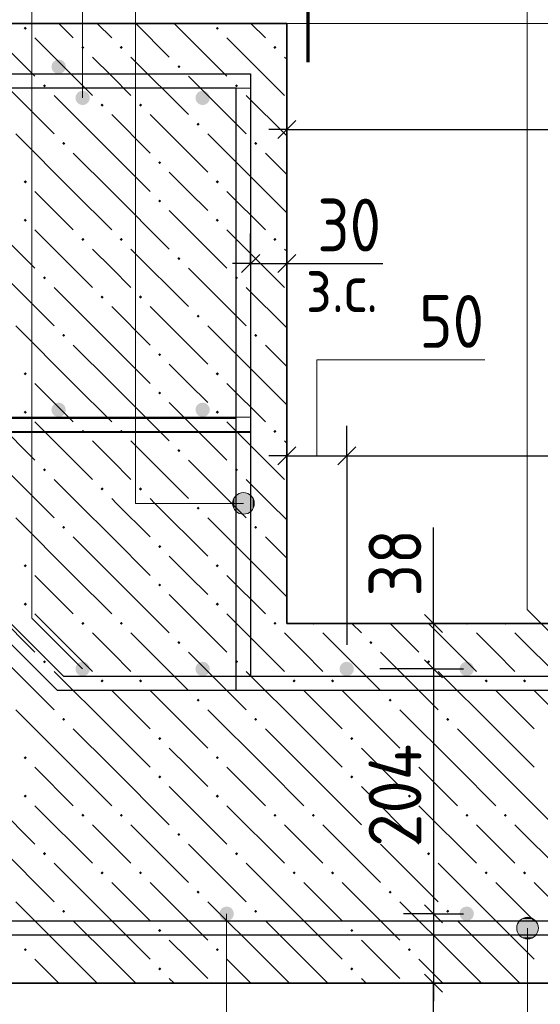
# Model space of a CAD drawing. Header units: millimetres. Extents: x 0 to 42000, y 0 to 29700.
# Tile 19 of 29: x 11103 to 13271, y 21813 to 25916. Entities that reach past the tile are written whole.
import ezdxf

# ---------------------------------------------------------------- set-up
doc = ezdxf.new("R2010")
doc.units = ezdxf.units.MM
for name, color, linetype, lineweight in [('Standard', 7, 'Continuous', 25), ('ЖБ Лента фундамента под плитной частью', 7, 'Continuous', 35), ('ЖБ Плита Фундамента верхний уровень', 7, 'Continuous', 35), ('Обрамление Г-обр.', 52, 'Continuous', 25), ('Обрамление П-обр. равн.', 52, 'Continuous', 25), ('Обрамление проемов стержнями', 52, 'Continuous', 25), ('Общий01', 7, 'Continuous', 13), ('Позиционная метка номер позиции', 7, 'Continuous', 13), ('Фоновоя арматура Х1', 52, 'Continuous', 25)]:
    doc.layers.add(name, color=color, linetype=linetype, lineweight=lineweight)
doc.layers.add('Размерная выноска', color=7, linetype='Continuous')
doc.styles.add('ISOCPEUR', font='txt')

msp = doc.modelspace()

# ---------------------------------------------------------------- hatches: boundary and pattern name
at = {"layer": 'ЖБ Лента фундамента под плитной частью', "linetype": 'Continuous', "lineweight": 18, "transparency": 33554687}
for points in [[(11839.4, 23880.1), (11845.9, 23886.6), (11852.4, 23880.1), (11845.9, 23873.6)], [(11279.4, 23800.1), (11285.9, 23806.6), (11292.4, 23800.1), (11285.9, 23793.6)], [(12079.4, 23800.1), (12085.9, 23806.6), (12092.4, 23800.1), (12085.9, 23793.6)], [(11679.4, 23720.1), (11685.9, 23726.6), (11692.4, 23720.1), (11685.9, 23713.6)], [(11119.4, 23640.1), (11125.9, 23646.6), (11132.4, 23640.1), (11125.9, 23633.6)], [(11919.4, 23640.1), (11925.9, 23646.6), (11932.4, 23640.1), (11925.9, 23633.6)], [(11679.4, 23560.1), (11685.9, 23566.6), (11692.4, 23560.1), (11685.9, 23553.6)], [(11119.4, 23480.1), (11125.9, 23486.6), (11132.4, 23480.1), (11125.9, 23473.6)], [(11919.4, 23480.1), (11925.9, 23486.6), (11932.4, 23480.1), (11925.9, 23473.6)], [(11359.4, 23400.1), (11365.9, 23406.6), (11372.4, 23400.1), (11365.9, 23393.6)], [(11519.4, 23400.1), (11525.9, 23406.6), (11532.4, 23400.1), (11525.9, 23393.6)], [(12159.4, 23400.1), (12165.9, 23406.6), (12172.4, 23400.1), (12165.9, 23393.6)], [(12332.2, 23400), (12325.9, 23393.6), (12319.5, 23400)], [(12972.2, 23400), (12965.9, 23393.6), (12959.5, 23400)], [(13132.2, 23400), (13125.9, 23393.6), (13119.5, 23400)], [(11759.4, 23320.1), (11765.9, 23326.6), (11772.4, 23320.1), (11765.9, 23313.6)], [(12559.4, 23320.1), (12565.9, 23326.6), (12572.4, 23320.1), (12565.9, 23313.6)], [(11199.4, 23240.1), (11205.9, 23246.6), (11212.4, 23240.1), (11205.9, 23233.6)], [(11999.4, 23240.1), (12005.9, 23246.6), (12012.4, 23240.1), (12005.9, 23233.6)], [(12799.4, 23240.1), (12805.9, 23246.6), (12812.4, 23240.1), (12805.9, 23233.6)], [(11439.4, 23160.1), (11445.9, 23166.6), (11452.4, 23160.1), (11445.9, 23153.6)], [(11599.4, 23160.1), (11605.9, 23166.6), (11612.4, 23160.1), (11605.9, 23153.6)], [(12239.4, 23160.1), (12245.9, 23166.6), (12252.4, 23160.1), (12245.9, 23153.6)], [(12399.4, 23160.1), (12405.9, 23166.6), (12412.4, 23160.1), (12405.9, 23153.6)], [(13039.4, 23160.1), (13045.9, 23166.6), (13052.4, 23160.1), (13045.9, 23153.6)], [(13199.4, 23160.1), (13205.9, 23166.6), (13212.4, 23160.1), (13205.9, 23153.6)], [(11839.4, 23080.1), (11845.9, 23086.6), (11852.4, 23080.1), (11845.9, 23073.6)], [(12639.4, 23080.1), (12645.9, 23086.6), (12652.4, 23080.1), (12645.9, 23073.6)], [(11279.4, 23000.1), (11285.9, 23006.6), (11292.4, 23000.1), (11285.9, 22993.6)], [(12079.4, 23000.1), (12085.9, 23006.6), (12092.4, 23000.1), (12085.9, 22993.6)], [(12879.4, 23000.1), (12885.9, 23006.6), (12892.4, 23000.1), (12885.9, 22993.6)], [(11679.4, 22920.1), (11685.9, 22926.6), (11692.4, 22920.1), (11685.9, 22913.6)], [(12479.4, 22920.1), (12485.9, 22926.6), (12492.4, 22920.1), (12485.9, 22913.6)], [(11119.4, 22840.1), (11125.9, 22846.6), (11132.4, 22840.1), (11125.9, 22833.6)], [(11919.4, 22840.1), (11925.9, 22846.6), (11932.4, 22840.1), (11925.9, 22833.6)], [(12719.4, 22840.1), (12725.9, 22846.6), (12732.4, 22840.1), (12725.9, 22833.6)], [(11679.4, 22760.1), (11685.9, 22766.6), (11692.4, 22760.1), (11685.9, 22753.6)], [(12479.4, 22760.1), (12485.9, 22766.6), (12492.4, 22760.1), (12485.9, 22753.6)], [(11119.4, 22680.1), (11125.9, 22686.6), (11132.4, 22680.1), (11125.9, 22673.6)], [(11919.4, 22680.1), (11925.9, 22686.6), (11932.4, 22680.1), (11925.9, 22673.6)], [(12719.4, 22680.1), (12725.9, 22686.6), (12732.4, 22680.1), (12725.9, 22673.6)], [(11359.4, 22600.1), (11365.9, 22606.6), (11372.4, 22600.1), (11365.9, 22593.6)], [(11519.4, 22600.1), (11525.9, 22606.6), (11532.4, 22600.1), (11525.9, 22593.6)], [(12159.4, 22600.1), (12165.9, 22606.6), (12172.4, 22600.1), (12165.9, 22593.6)], [(12319.4, 22600.1), (12325.9, 22606.6), (12332.4, 22600.1), (12325.9, 22593.6)], [(12959.4, 22600.1), (12965.9, 22606.6), (12972.4, 22600.1), (12965.9, 22593.6)], [(13119.4, 22600.1), (13125.9, 22606.6), (13132.4, 22600.1), (13125.9, 22593.6)], [(11759.4, 22520.1), (11765.9, 22526.6), (11772.4, 22520.1), (11765.9, 22513.6)], [(12559.4, 22520.1), (12565.9, 22526.6), (12572.4, 22520.1), (12565.9, 22513.6)], [(11199.4, 22440.1), (11205.9, 22446.6), (11212.4, 22440.1), (11205.9, 22433.6)], [(11999.4, 22440.1), (12005.9, 22446.6), (12012.4, 22440.1), (12005.9, 22433.6)], [(12799.4, 22440.1), (12805.9, 22446.6), (12812.4, 22440.1), (12805.9, 22433.6)], [(11439.4, 22360.1), (11445.9, 22366.6), (11452.4, 22360.1), (11445.9, 22353.6)], [(11599.4, 22360.1), (11605.9, 22366.6), (11612.4, 22360.1), (11605.9, 22353.6)], [(12239.4, 22360.1), (12245.9, 22366.6), (12252.4, 22360.1), (12245.9, 22353.6)], [(12399.4, 22360.1), (12405.9, 22366.6), (12412.4, 22360.1), (12405.9, 22353.6)], [(13039.4, 22360.1), (13045.9, 22366.6), (13052.4, 22360.1), (13045.9, 22353.6)], [(13199.4, 22360.1), (13205.9, 22366.6), (13212.4, 22360.1), (13205.9, 22353.6)], [(11839.4, 22280.1), (11845.9, 22286.6), (11852.4, 22280.1), (11845.9, 22273.6)], [(12639.4, 22280.1), (12645.9, 22286.6), (12652.4, 22280.1), (12645.9, 22273.6)], [(11279.4, 22200.1), (11285.9, 22206.6), (11292.4, 22200.1), (11285.9, 22193.6)], [(12079.4, 22200.1), (12085.9, 22206.6), (12092.4, 22200.1), (12085.9, 22193.6)], [(12879.4, 22200.1), (12885.9, 22206.6), (12892.4, 22200.1), (12885.9, 22193.6)], [(11679.4, 22120.1), (11685.9, 22126.6), (11692.4, 22120.1), (11685.9, 22113.6)], [(12479.4, 22120.1), (12485.9, 22126.6), (12492.4, 22120.1), (12485.9, 22113.6)], [(11119.4, 22040.1), (11125.9, 22046.6), (11132.4, 22040.1), (11125.9, 22033.6)], [(11919.4, 22040.1), (11925.9, 22046.6), (11932.4, 22040.1), (11925.9, 22033.6)], [(12719.4, 22040.1), (12725.9, 22046.6), (12732.4, 22040.1), (12725.9, 22033.6)], [(11679.4, 21960.1), (11685.9, 21966.6), (11692.4, 21960.1), (11685.9, 21953.6)], [(12479.4, 21960.1), (12485.9, 21966.6), (12492.4, 21960.1), (12485.9, 21953.6)]]:
    msp.add_hatch(color=7, dxfattribs=at).paths.add_polyline_path(points, flags=16)
at = {"layer": 'ЖБ Плита Фундамента верхний уровень', "linetype": 'Continuous', "lineweight": 18, "transparency": 33554687}
for points in [[(11119.4, 25880.1), (11125.9, 25886.6), (11132.4, 25880.1), (11125.9, 25873.6)], [(11919.4, 25880.1), (11925.9, 25886.6), (11932.4, 25880.1), (11925.9, 25873.6)], [(11359.4, 25800.1), (11365.9, 25806.6), (11372.4, 25800.1), (11365.9, 25793.6)], [(11519.4, 25800.1), (11525.9, 25806.6), (11532.4, 25800.1), (11525.9, 25793.6)], [(12159.4, 25800.1), (12165.9, 25806.6), (12172.4, 25800.1), (12165.9, 25793.6)], [(11759.4, 25720.1), (11765.9, 25726.6), (11772.4, 25720.1), (11765.9, 25713.6)], [(11199.4, 25640.1), (11205.9, 25646.6), (11212.4, 25640.1), (11205.9, 25633.6)], [(11999.4, 25640.1), (12005.9, 25646.6), (12012.4, 25640.1), (12005.9, 25633.6)], [(11439.4, 25560.1), (11445.9, 25566.6), (11452.4, 25560.1), (11445.9, 25553.6)], [(11599.4, 25560.1), (11605.9, 25566.6), (11612.4, 25560.1), (11605.9, 25553.6)], [(11839.4, 25480.1), (11845.9, 25486.6), (11852.4, 25480.1), (11845.9, 25473.6)], [(11279.4, 25400.1), (11285.9, 25406.6), (11292.4, 25400.1), (11285.9, 25393.6)], [(12079.4, 25400.1), (12085.9, 25406.6), (12092.4, 25400.1), (12085.9, 25393.6)], [(11679.4, 25320.1), (11685.9, 25326.6), (11692.4, 25320.1), (11685.9, 25313.6)], [(11119.4, 25240.1), (11125.9, 25246.6), (11132.4, 25240.1), (11125.9, 25233.6)], [(11919.4, 25240.1), (11925.9, 25246.6), (11932.4, 25240.1), (11925.9, 25233.6)], [(11679.4, 25160.1), (11685.9, 25166.6), (11692.4, 25160.1), (11685.9, 25153.6)], [(11119.4, 25080.1), (11125.9, 25086.6), (11132.4, 25080.1), (11125.9, 25073.6)], [(11919.4, 25080.1), (11925.9, 25086.6), (11932.4, 25080.1), (11925.9, 25073.6)], [(11359.4, 25000.1), (11365.9, 25006.6), (11372.4, 25000.1), (11365.9, 24993.6)], [(11519.4, 25000.1), (11525.9, 25006.6), (11532.4, 25000.1), (11525.9, 24993.6)], [(12159.4, 25000.1), (12165.9, 25006.6), (12172.4, 25000.1), (12165.9, 24993.6)], [(11759.4, 24920.1), (11765.9, 24926.6), (11772.4, 24920.1), (11765.9, 24913.6)], [(11199.4, 24840.1), (11205.9, 24846.6), (11212.4, 24840.1), (11205.9, 24833.6)], [(11999.4, 24840.1), (12005.9, 24846.6), (12012.4, 24840.1), (12005.9, 24833.6)], [(11439.4, 24760.1), (11445.9, 24766.6), (11452.4, 24760.1), (11445.9, 24753.6)], [(11599.4, 24760.1), (11605.9, 24766.6), (11612.4, 24760.1), (11605.9, 24753.6)], [(11839.4, 24680.1), (11845.9, 24686.6), (11852.4, 24680.1), (11845.9, 24673.6)], [(11279.4, 24600.1), (11285.9, 24606.6), (11292.4, 24600.1), (11285.9, 24593.6)], [(12079.4, 24600.1), (12085.9, 24606.6), (12092.4, 24600.1), (12085.9, 24593.6)], [(11679.4, 24520.1), (11685.9, 24526.6), (11692.4, 24520.1), (11685.9, 24513.6)], [(11119.4, 24440.1), (11125.9, 24446.6), (11132.4, 24440.1), (11125.9, 24433.6)], [(11919.4, 24440.1), (11925.9, 24446.6), (11932.4, 24440.1), (11925.9, 24433.6)], [(11679.4, 24360.1), (11685.9, 24366.6), (11692.4, 24360.1), (11685.9, 24353.6)], [(11119.4, 24280.1), (11125.9, 24286.6), (11132.4, 24280.1), (11125.9, 24273.6)], [(11919.4, 24280.1), (11925.9, 24286.6), (11932.4, 24280.1), (11925.9, 24273.6)], [(11359.4, 24200.1), (11365.9, 24206.6), (11372.4, 24200.1), (11365.9, 24193.6)], [(11519.4, 24200.1), (11525.9, 24206.6), (11532.4, 24200.1), (11525.9, 24193.6)], [(12159.4, 24200.1), (12165.9, 24206.6), (12172.4, 24200.1), (12165.9, 24193.6)], [(11759.4, 24120.1), (11765.9, 24126.6), (11772.4, 24120.1), (11765.9, 24113.6)], [(11199.4, 24040.1), (11205.9, 24046.6), (11212.4, 24040.1), (11205.9, 24033.6)], [(11999.4, 24040.1), (12005.9, 24046.6), (12012.4, 24040.1), (12005.9, 24033.6)], [(11439.4, 23960.1), (11445.9, 23966.6), (11452.4, 23960.1), (11445.9, 23953.6)], [(11599.4, 23960.1), (11605.9, 23966.6), (11612.4, 23960.1), (11605.9, 23953.6)]]:
    msp.add_hatch(color=7, dxfattribs=at).paths.add_polyline_path(points, flags=16)
at = {"layer": 'Обрамление Г-обр.', "linetype": 'Continuous', "lineweight": 25, "transparency": 33554687}
for points in [[(12494.8, 23210), (12492.5, 23221.5), (12486, 23231.2), (12476.3, 23237.7), (12464.8, 23240), (12453.3, 23237.7), (12443.6, 23231.2), (12437.1, 23221.5), (12434.8, 23210), (12437.1, 23198.5), (12443.6, 23188.8), (12453.3, 23182.3), (12464.8, 23180), (12476.3, 23182.3), (12486, 23188.8), (12492.5, 23198.5)], [(12994.8, 23210), (12992.5, 23221.5), (12986, 23231.2), (12976.3, 23237.7), (12964.8, 23240), (12953.3, 23237.7), (12943.6, 23231.2), (12937.1, 23221.5), (12934.8, 23210), (12937.1, 23198.5), (12943.6, 23188.8), (12953.3, 23182.3), (12964.8, 23180), (12976.3, 23182.3), (12986, 23188.8), (12992.5, 23198.5)], [(11994.8, 22190), (11992.5, 22201.5), (11986, 22211.2), (11976.3, 22217.7), (11964.8, 22220), (11953.3, 22217.7), (11943.6, 22211.2), (11937.1, 22201.5), (11934.8, 22190), (11937.1, 22178.5), (11943.6, 22168.8), (11953.3, 22162.3), (11964.8, 22160), (11976.3, 22162.3), (11986, 22168.8), (11992.5, 22178.5)], [(12994.8, 22190), (12992.5, 22201.5), (12986, 22211.2), (12976.3, 22217.7), (12964.8, 22220), (12953.3, 22217.7), (12943.6, 22211.2), (12937.1, 22201.5), (12934.8, 22190), (12937.1, 22178.5), (12943.6, 22168.8), (12953.3, 22162.3), (12964.8, 22160), (12976.3, 22162.3), (12986, 22168.8), (12992.5, 22178.5)]]:
    msp.add_hatch(color=7, dxfattribs=at).paths.add_polyline_path(points)
at = {"layer": 'Обрамление проемов стержнями', "linetype": 'Continuous', "lineweight": 25, "transparency": 33554687}
for points in [[(11394.8, 25590), (11392.5, 25601.5), (11386, 25611.2), (11376.3, 25617.7), (11364.8, 25620), (11353.3, 25617.7), (11343.6, 25611.2), (11337.1, 25601.5), (11334.8, 25590), (11337.1, 25578.5), (11343.6, 25568.8), (11353.3, 25562.3), (11364.8, 25560), (11376.3, 25562.3), (11386, 25568.8), (11392.5, 25578.5)], [(11894.8, 25590), (11892.5, 25601.5), (11886, 25611.2), (11876.3, 25617.7), (11864.8, 25620), (11853.3, 25617.7), (11843.6, 25611.2), (11837.1, 25601.5), (11834.8, 25590), (11837.1, 25578.5), (11843.6, 25568.8), (11853.3, 25562.3), (11864.8, 25560), (11876.3, 25562.3), (11886, 25568.8), (11892.5, 25578.5)], [(11394.8, 23210), (11392.5, 23221.5), (11386, 23231.2), (11376.3, 23237.7), (11364.8, 23240), (11353.3, 23237.7), (11343.6, 23231.2), (11337.1, 23221.5), (11334.8, 23210), (11337.1, 23198.5), (11343.6, 23188.8), (11353.3, 23182.3), (11364.8, 23180), (11376.3, 23182.3), (11386, 23188.8), (11392.5, 23198.5)], [(11894.8, 23210), (11892.5, 23221.5), (11886, 23231.2), (11876.3, 23237.7), (11864.8, 23240), (11853.3, 23237.7), (11843.6, 23231.2), (11837.1, 23221.5), (11834.8, 23210), (11837.1, 23198.5), (11843.6, 23188.8), (11853.3, 23182.3), (11864.8, 23180), (11876.3, 23182.3), (11886, 23188.8), (11892.5, 23198.5)]]:
    msp.add_hatch(color=7, dxfattribs=at).paths.add_polyline_path(points)
at = {"layer": 'Позиционная метка номер позиции', "linetype": 'Continuous', "lineweight": 13, "transparency": 33554687}
for points in [[(11996.1, 23877.5), (11996.1, 23922.5), (11989.8, 23900)], [(12012.3, 23861.3), (12012.3, 23938.7), (11996.1, 23922.5)], [(12012.3, 23861.3), (11996.1, 23922.5), (11996.1, 23877.5)], [(12034.8, 23855), (12034.8, 23945), (12012.3, 23938.7)], [(12034.8, 23855), (12012.3, 23938.7), (12012.3, 23861.3)], [(12057.3, 23861.3), (12057.3, 23938.7), (12034.8, 23945)], [(12057.3, 23861.3), (12034.8, 23945), (12034.8, 23855)], [(12073.5, 23877.5), (12073.5, 23922.5), (12057.3, 23938.7)], [(12073.5, 23877.5), (12057.3, 23938.7), (12057.3, 23861.3)], [(12073.5, 23922.5), (12073.5, 23877.5), (12079.8, 23900)], [(13240.8, 22168.7), (13195.8, 22168.7), (13179.6, 22152.5)], [(13240.8, 22168.7), (13179.6, 22152.5), (13257, 22152.5)], [(13195.8, 22168.7), (13240.8, 22168.7), (13218.3, 22175)], [(13257, 22152.5), (13179.6, 22152.5), (13173.3, 22130)], [(13257, 22152.5), (13173.3, 22130), (13263.3, 22130)], [(13263.3, 22130), (13173.3, 22130), (13179.6, 22107.5)], [(13263.3, 22130), (13179.6, 22107.5), (13257, 22107.5)], [(13257, 22107.5), (13179.6, 22107.5), (13195.8, 22091.3)], [(13257, 22107.5), (13195.8, 22091.3), (13240.8, 22091.3)], [(13240.8, 22091.3), (13195.8, 22091.3), (13218.3, 22085)]]:
    msp.add_hatch(color=7, dxfattribs=at).paths.add_polyline_path(points)
at = {"layer": 'Фоновоя арматура Х1', "linetype": 'Continuous', "lineweight": 18, "transparency": 33554687}
for points in [[(11294.8, 25720), (11292.5, 25731.5), (11286, 25741.2), (11276.3, 25747.7), (11264.8, 25750), (11253.3, 25747.7), (11243.6, 25741.2), (11237.1, 25731.5), (11234.8, 25720), (11237.1, 25708.5), (11243.6, 25698.8), (11253.3, 25692.3), (11264.8, 25690), (11276.3, 25692.3), (11286, 25698.8), (11292.5, 25708.5)], [(11894.8, 25590), (11892.5, 25601.5), (11886, 25611.2), (11876.3, 25617.7), (11864.8, 25620), (11853.3, 25617.7), (11843.6, 25611.2), (11837.1, 25601.5), (11834.8, 25590), (11837.1, 25578.5), (11843.6, 25568.8), (11853.3, 25562.3), (11864.8, 25560), (11876.3, 25562.3), (11886, 25568.8), (11892.5, 25578.5)], [(11294.8, 24290), (11292.5, 24301.5), (11286, 24311.2), (11276.3, 24317.7), (11264.8, 24320), (11253.3, 24317.7), (11243.6, 24311.2), (11237.1, 24301.5), (11234.8, 24290), (11237.1, 24278.5), (11243.6, 24268.8), (11253.3, 24262.3), (11264.8, 24260), (11276.3, 24262.3), (11286, 24268.8), (11292.5, 24278.5)], [(11894.8, 24290), (11892.5, 24301.5), (11886, 24311.2), (11876.3, 24317.7), (11864.8, 24320), (11853.3, 24317.7), (11843.6, 24311.2), (11837.1, 24301.5), (11834.8, 24290), (11837.1, 24278.5), (11843.6, 24268.8), (11853.3, 24262.3), (11864.8, 24260), (11876.3, 24262.3), (11886, 24268.8), (11892.5, 24278.5)]]:
    msp.add_hatch(color=7, dxfattribs=at).paths.add_polyline_path(points)

# ---------------------------------------------------------------- linework, layer by layer
at = {"layer": 'Standard', "color": 251, "linetype": 'Continuous', "lineweight": -3, "true_color": 0x656565, "transparency": 33554687}
for p, q in [((12214.8, 25458.8), (12214.8, 25583.8)), ((12214.8, 25458.8), (12214.8, 25333.9)), ((12214.8, 25458.8), (12214.8, 24880)), ((12064.8, 24900), (12064.8, 25025)), ((12214.8, 24900), (12214.8, 25025)), ((12064.8, 24900), (12064.8, 24775)), ((12214.8, 24900), (12214.8, 24775)), ((12214.8, 24098.4), (12214.8, 24223.4)), ((12464.8, 24098.4), (12464.8, 24223.4)), ((12214.8, 24098.4), (12214.8, 23973.4)), ((12214.8, 24098.4), (12214.8, 24098.4)), ((12464.8, 24098.4), (12464.8, 23973.4)), ((12464.8, 24098.4), (12464.8, 23310)), ((12826.2, 23400), (12701.2, 23400)), ((12826.2, 23400), (12951.2, 23400)), ((12826.2, 23210), (12701.2, 23210)), ((12826.2, 23210), (12951.2, 23210)), ((12826.2, 22190), (12701.2, 22190)), ((12826.2, 22190), (12951.2, 22190)), ((12826.2, 22190), (12902.3, 22190)), ((12826.2, 21900), (12701.2, 21900)), ((12826.2, 21900), (12951.2, 21900)), ((12826.2, 21900), (12976.2, 21900))]:
    msp.add_line(p, q, dxfattribs=at)
at = {"layer": 'Standard', "color": 7, "linetype": 'Continuous', "lineweight": 25, "transparency": 33554687}
for p, q in [((12177.3, 25421.3), (12252.3, 25496.4)), ((12027.3, 24862.5), (12102.3, 24937.5)), ((12177.3, 24862.5), (12252.3, 24937.5)), ((12177.3, 24060.9), (12252.3, 24135.9)), ((12427.3, 24060.9), (12502.3, 24135.9)), ((12788.7, 23437.5), (12863.7, 23362.5)), ((12788.7, 23247.5), (12863.7, 23172.5)), ((12788.7, 22227.5), (12863.7, 22152.5)), ((12788.7, 21937.5), (12863.7, 21862.5))]:
    msp.add_line(p, q, dxfattribs=at)
at = {"layer": 'Standard', "color": 7, "linetype": 'Continuous', "lineweight": -3, "transparency": 33554687}
for p, q in [((12214.8, 25458.8), (12139.8, 25458.8)), ((12214.8, 25458.8), (15714.8, 25458.8)), ((12064.8, 24900), (11989.8, 24900)), ((12064.8, 24900), (12214.8, 24900)), ((12214.8, 24900), (12289.8, 24900)), ((12214.8, 24098.4), (12139.8, 24098.4)), ((12214.8, 24098.4), (12464.8, 24098.4)), ((12464.8, 24098.4), (15464.8, 24098.4)), ((12826.2, 23400), (12826.2, 23475)), ((12826.2, 23400), (12826.2, 23210)), ((12826.2, 23210), (12826.2, 22190)), ((12826.2, 22190), (12826.2, 21900)), ((12826.2, 21900), (12826.2, 21825))]:
    msp.add_line(p, q, dxfattribs=at)
at = {"layer": 'Standard', "color": 251, "linetype": 'Continuous', "lineweight": -3, "true_color": 0x656565, "transparency": 33554687}
for points in [[(12826.2, 23400), (12809.2, 23400), (12809.2, 23400), (12809.2, 23400), (12809.2, 23400), (12314.8, 23400)], [(12826.2, 23210), (12809.2, 23210), (12809.2, 23210), (12809.2, 23210), (12809.2, 23210), (12602.3, 23210)]]:
    msp.add_lwpolyline(points, dxfattribs=at)
at = {"layer": 'ЖБ Лента фундамента под плитной частью', "color": 254, "linetype": 'Continuous', "lineweight": 18, "transparency": 33554687}
for p, q in [((11186, 23900), (11245.9, 23840.1)), ((11485.9, 23760.1), (11346, 23900)), ((11506, 23900), (11645.9, 23760.1)), ((11666, 23900), (11885.9, 23680.1)), ((11986, 23900), (12045.9, 23840.1)), ((12214.8, 23831.2), (12146, 23900)), ((11325.9, 23600.1), (11085.9, 23840.1)), ((12125.9, 23600.1), (11885.9, 23840.1)), ((11325.9, 23760.1), (11485.9, 23600.1)), ((11485.9, 23760.1), (11645.9, 23600.1)), ((12125.9, 23760.1), (12214.8, 23671.2)), ((11805.9, 23600.1), (11725.9, 23680.1)), ((11165.9, 23600.1), (11325.9, 23440.1)), ((11325.9, 23600.1), (11485.9, 23440.1)), ((11485.9, 23600.1), (11725.9, 23360.1)), ((11885.9, 23520.1), (11805.9, 23600.1)), ((11965.9, 23600.1), (12125.9, 23440.1)), ((12125.9, 23600.1), (12214.8, 23511.2)), ((10925.9, 23520.1), (11165.9, 23280.1)), ((11725.9, 23520.1), (11965.9, 23280.1)), ((11165.9, 23440.1), (11405.9, 23200.1)), ((11965.9, 23440.1), (12205.9, 23200.1)), ((12486, 23400), (12525.9, 23360.1)), ((12646, 23400), (12765.9, 23280.1)), ((12806, 23400), (13005.9, 23200.1)), ((11485.9, 23280.1), (11405.9, 23360.1)), ((11565.9, 23360.1), (11805.9, 23120.1)), ((12285.9, 23280.1), (12205.9, 23360.1)), ((12365.9, 23360.1), (12605.9, 23120.1)), ((13085.9, 23280.1), (13005.9, 23360.1)), ((13165.9, 23360.1), (13405.9, 23120.1)), ((11005.9, 23280.1), (11245.9, 23040.1)), ((11565.9, 23200.1), (11485.9, 23280.1)), ((11805.9, 23280.1), (12045.9, 23040.1)), ((12365.9, 23200.1), (12285.9, 23280.1)), ((12605.9, 23280.1), (12845.9, 23040.1)), ((13165.9, 23200.1), (13085.9, 23280.1)), ((11485.9, 22960.1), (11245.9, 23200.1)), ((12285.9, 22960.1), (12045.9, 23200.1)), ((13085.9, 22960.1), (12845.9, 23200.1)), ((11485.9, 23120.1), (11645.9, 22960.1)), ((11645.9, 23120.1), (11885.9, 22880.1)), ((12285.9, 23120.1), (12445.9, 22960.1)), ((12445.9, 23120.1), (12685.9, 22880.1)), ((13085.9, 23120.1), (13245.9, 22960.1)), ((13245.9, 23120.1), (13485.9, 22880.1)), ((11325.9, 22800.1), (11085.9, 23040.1)), ((12125.9, 22800.1), (11885.9, 23040.1)), ((12925.9, 22800.1), (12685.9, 23040.1)), ((11325.9, 22960.1), (11485.9, 22800.1)), ((11485.9, 22960.1), (11645.9, 22800.1)), ((12125.9, 22960.1), (12285.9, 22800.1)), ((12285.9, 22960.1), (12445.9, 22800.1)), ((12925.9, 22960.1), (13085.9, 22800.1)), ((13085.9, 22960.1), (13245.9, 22800.1)), ((11805.9, 22800.1), (11725.9, 22880.1)), ((12605.9, 22800.1), (12525.9, 22880.1)), ((11165.9, 22800.1), (11325.9, 22640.1)), ((11325.9, 22800.1), (11485.9, 22640.1)), ((11485.9, 22800.1), (11725.9, 22560.1)), ((11885.9, 22720.1), (11805.9, 22800.1)), ((11965.9, 22800.1), (12125.9, 22640.1)), ((12125.9, 22800.1), (12285.9, 22640.1)), ((12285.9, 22800.1), (12525.9, 22560.1)), ((12685.9, 22720.1), (12605.9, 22800.1)), ((12765.9, 22800.1), (12925.9, 22640.1)), ((12925.9, 22800.1), (13085.9, 22640.1)), ((13085.9, 22800.1), (13325.9, 22560.1)), ((10925.9, 22720.1), (11165.9, 22480.1)), ((11725.9, 22720.1), (11965.9, 22480.1)), ((12525.9, 22720.1), (12765.9, 22480.1)), ((11165.9, 22640.1), (11405.9, 22400.1)), ((11965.9, 22640.1), (12205.9, 22400.1)), ((12765.9, 22640.1), (13005.9, 22400.1)), ((11485.9, 22480.1), (11405.9, 22560.1)), ((11565.9, 22560.1), (11805.9, 22320.1)), ((12285.9, 22480.1), (12205.9, 22560.1)), ((12365.9, 22560.1), (12605.9, 22320.1)), ((13085.9, 22480.1), (13005.9, 22560.1)), ((13165.9, 22560.1), (13405.9, 22320.1)), ((11005.9, 22480.1), (11245.9, 22240.1)), ((11565.9, 22400.1), (11485.9, 22480.1)), ((11805.9, 22480.1), (12045.9, 22240.1)), ((12365.9, 22400.1), (12285.9, 22480.1)), ((12605.9, 22480.1), (12845.9, 22240.1)), ((13165.9, 22400.1), (13085.9, 22480.1)), ((11485.9, 22160.1), (11245.9, 22400.1)), ((12285.9, 22160.1), (12045.9, 22400.1)), ((13085.9, 22160.1), (12845.9, 22400.1)), ((11485.9, 22320.1), (11645.9, 22160.1)), ((11645.9, 22320.1), (11885.9, 22080.1)), ((12285.9, 22320.1), (12445.9, 22160.1)), ((12445.9, 22320.1), (12685.9, 22080.1)), ((13085.9, 22320.1), (13245.9, 22160.1)), ((13245.9, 22320.1), (13485.9, 22080.1)), ((11325.9, 22000.1), (11085.9, 22240.1)), ((12125.9, 22000.1), (11885.9, 22240.1)), ((12925.9, 22000.1), (12685.9, 22240.1)), ((11325.9, 22160.1), (11485.9, 22000.1)), ((11485.9, 22160.1), (11645.9, 22000.1)), ((12125.9, 22160.1), (12285.9, 22000.1)), ((12285.9, 22160.1), (12445.9, 22000.1)), ((12925.9, 22160.1), (13085.9, 22000.1)), ((13085.9, 22160.1), (13245.9, 22000.1)), ((11805.9, 22000.1), (11725.9, 22080.1)), ((12605.9, 22000.1), (12525.9, 22080.1)), ((11165.9, 22000.1), (11266, 21900)), ((11325.9, 22000.1), (11426, 21900)), ((11485.9, 22000.1), (11586, 21900)), ((11885.9, 21920.1), (11805.9, 22000.1)), ((11965.9, 22000.1), (12066, 21900)), ((12125.9, 22000.1), (12226, 21900)), ((12285.9, 22000.1), (12386, 21900)), ((12685.9, 21920.1), (12605.9, 22000.1)), ((12765.9, 22000.1), (12866, 21900)), ((12925.9, 22000.1), (13026, 21900)), ((13085.9, 22000.1), (13186, 21900)), ((11725.9, 21920.1), (11746, 21900)), ((12525.9, 21920.1), (12546, 21900))]:
    msp.add_line(p, q, dxfattribs=at)
at = {"layer": 'ЖБ Лента фундамента под плитной частью', "color": 7, "linetype": 'Continuous', "lineweight": 35, "transparency": 33554687}
for p, q in [((12214.8, 23400), (12214.8, 23900)), ((15714.8, 23400), (12214.8, 23400)), ((10464.8, 21900), (17464.8, 21900))]:
    msp.add_line(p, q, dxfattribs=at)
at = {"layer": 'ЖБ Плита Фундамента верхний уровень', "color": 7, "linetype": 'Continuous', "lineweight": 35, "transparency": 33554687}
for p, q in [((12214.8, 25900), (4066.8, 25900)), ((12214.8, 23900), (12214.8, 25900))]:
    msp.add_line(p, q, dxfattribs=at)
at = {"layer": 'ЖБ Плита Фундамента верхний уровень', "color": 254, "linetype": 'Continuous', "lineweight": 18, "transparency": 33554687}
for p, q in [((10946, 25900), (11165.9, 25680.1)), ((11266, 25900), (11325.9, 25840.1)), ((11426, 25900), (11485.9, 25840.1)), ((11586, 25900), (11725.9, 25760.1)), ((11746, 25900), (11965.9, 25680.1)), ((12066, 25900), (12125.9, 25840.1)), ((11165.9, 25840.1), (11405.9, 25600.1)), ((11965.9, 25840.1), (12205.9, 25600.1)), ((11485.9, 25680.1), (11405.9, 25760.1)), ((11565.9, 25760.1), (11805.9, 25520.1)), ((12214.8, 25751.2), (12205.9, 25760.1)), ((11005.9, 25680.1), (11245.9, 25440.1)), ((11565.9, 25600.1), (11485.9, 25680.1)), ((11805.9, 25680.1), (12045.9, 25440.1)), ((11485.9, 25360.1), (11245.9, 25600.1)), ((12214.8, 25431.2), (12045.9, 25600.1)), ((11485.9, 25520.1), (11645.9, 25360.1)), ((11645.9, 25520.1), (11885.9, 25280.1)), ((11325.9, 25200.1), (11085.9, 25440.1)), ((12125.9, 25200.1), (11885.9, 25440.1)), ((11325.9, 25360.1), (11485.9, 25200.1)), ((11485.9, 25360.1), (11645.9, 25200.1)), ((12125.9, 25360.1), (12214.8, 25271.2)), ((11805.9, 25200.1), (11725.9, 25280.1)), ((11165.9, 25200.1), (11325.9, 25040.1)), ((11325.9, 25200.1), (11485.9, 25040.1)), ((11485.9, 25200.1), (11725.9, 24960.1)), ((11885.9, 25120.1), (11805.9, 25200.1)), ((11965.9, 25200.1), (12125.9, 25040.1)), ((12125.9, 25200.1), (12214.8, 25111.2)), ((10925.9, 25120.1), (11165.9, 24880.1)), ((11725.9, 25120.1), (11965.9, 24880.1)), ((11165.9, 25040.1), (11405.9, 24800.1)), ((11965.9, 25040.1), (12205.9, 24800.1)), ((11485.9, 24880.1), (11405.9, 24960.1)), ((11565.9, 24960.1), (11805.9, 24720.1)), ((12214.8, 24951.2), (12205.9, 24960.1)), ((11005.9, 24880.1), (11245.9, 24640.1)), ((11565.9, 24800.1), (11485.9, 24880.1)), ((11805.9, 24880.1), (12045.9, 24640.1)), ((11485.9, 24560.1), (11245.9, 24800.1)), ((12214.8, 24631.2), (12045.9, 24800.1)), ((11485.9, 24720.1), (11645.9, 24560.1)), ((11645.9, 24720.1), (11885.9, 24480.1)), ((11325.9, 24400.1), (11085.9, 24640.1)), ((12125.9, 24400.1), (11885.9, 24640.1)), ((11325.9, 24560.1), (11485.9, 24400.1)), ((11485.9, 24560.1), (11645.9, 24400.1)), ((12125.9, 24560.1), (12214.8, 24471.2)), ((11805.9, 24400.1), (11725.9, 24480.1)), ((11165.9, 24400.1), (11325.9, 24240.1)), ((11325.9, 24400.1), (11485.9, 24240.1)), ((11485.9, 24400.1), (11725.9, 24160.1)), ((11885.9, 24320.1), (11805.9, 24400.1)), ((11965.9, 24400.1), (12125.9, 24240.1)), ((12125.9, 24400.1), (12214.8, 24311.2)), ((10925.9, 24320.1), (11165.9, 24080.1)), ((11725.9, 24320.1), (11965.9, 24080.1)), ((11165.9, 24240.1), (11405.9, 24000.1)), ((11965.9, 24240.1), (12205.9, 24000.1)), ((11485.9, 24080.1), (11405.9, 24160.1)), ((11565.9, 24160.1), (11805.9, 23920.1)), ((12214.8, 24151.2), (12205.9, 24160.1)), ((11005.9, 24080.1), (11186, 23900)), ((11565.9, 24000.1), (11485.9, 24080.1)), ((11805.9, 24080.1), (11986, 23900)), ((11346, 23900), (11245.9, 24000.1)), ((12146, 23900), (12045.9, 24000.1)), ((11485.9, 23920.1), (11506, 23900)), ((11645.9, 23920.1), (11666, 23900))]:
    msp.add_line(p, q, dxfattribs=at)
at = {"layer": 'Обрамление Г-обр.', "color": 38, "linetype": 'Continuous', "lineweight": 25, "true_color": 0x5f1e0f, "transparency": 33554687}
for points in [[(9004.8, 25690), (12064.8, 25690), (12064.8, 23180), (15864.8, 23180), (15864.8, 25690), (18924.8, 25690), (18924.8, 25630), (15924.8, 25630), (15924.8, 23120), (12004.8, 23120), (12004.8, 25630), (9004.8, 25630), (9004.8, 25690)], [(9004.8, 25690), (12064.8, 25690), (12064.8, 23180), (15864.8, 23180), (15864.8, 25690), (18924.8, 25690), (18924.8, 25630), (15924.8, 25630), (15924.8, 23120), (12004.8, 23120), (12004.8, 25630), (9004.8, 25630), (9004.8, 25690)], [(5766.4, 25685.4), (8779.7, 25685.4), (11285.1, 23180), (16644.6, 23180), (19150, 25685.4), (22163.2, 25685.4), (22163.2, 25625.4), (19174.9, 25625.4), (16669.5, 23120), (11260.2, 23120), (8754.8, 25625.4), (5766.4, 25625.4), (5766.4, 25685.4)], [(5766.4, 25685.4), (8779.7, 25685.4), (11285.1, 23180), (16644.6, 23180), (19150, 25685.4), (22163.2, 25685.4), (22163.2, 25625.4), (19174.9, 25625.4), (16669.5, 23120), (11260.2, 23120), (8754.8, 25625.4), (5766.4, 25625.4), (5766.4, 25685.4)], [(5328.9, 24390.4), (8342.2, 24390.4), (10572.5, 22160), (17357.1, 22160), (19587.5, 24390.4), (22600.7, 24390.4), (22600.7, 24330.4), (19612.4, 24330.4), (17382, 22100), (10547.7, 22100), (8317.3, 24330.4), (5328.9, 24330.4), (5328.9, 24390.4)], [(5328.9, 24390.4), (8342.2, 24390.4), (10572.5, 22160), (17357.1, 22160), (19587.5, 24390.4), (22600.7, 24390.4), (22600.7, 24330.4), (19612.4, 24330.4), (17382, 22100), (10547.7, 22100), (8317.3, 24330.4), (5328.9, 24330.4), (5328.9, 24390.4)]]:
    msp.add_lwpolyline(points, dxfattribs=at)
at = {"layer": 'Обрамление П-обр. равн.', "color": 38, "linetype": 'Continuous', "lineweight": 25, "true_color": 0x5f1e0f, "transparency": 33554687}
msp.add_lwpolyline([(9004.8, 25690), (12064.8, 25690), (12064.8, 24195), (9004.8, 24195), (9004.8, 24255), (12004.8, 24255), (12004.8, 25630), (9004.8, 25630), (9004.8, 25690)], dxfattribs=at)
msp.add_lwpolyline([(9004.8, 25690), (12064.8, 25690), (12064.8, 24195), (9004.8, 24195), (9004.8, 24255), (12004.8, 24255), (12004.8, 25630), (9004.8, 25630), (9004.8, 25690)], dxfattribs=at)
at = {"layer": 'Общий01', "color": 7, "linetype": 'Continuous', "lineweight": 70, "transparency": 33554687}
msp.add_lwpolyline([(12053.2, 25988.4), (12303.2, 25988.4), (12303.2, 25738.4)], dxfattribs=at)
at = {"layer": 'Позиционная метка номер позиции', "color": 7, "linetype": 'Continuous', "lineweight": 13, "transparency": 33554687}
for p, q in [((12034.8, 23945), (12034.8, 23945)), ((11989.8, 23900), (11989.8, 23900)), ((12079.8, 23900), (12079.8, 23900)), ((12034.8, 23855), (12034.8, 23855)), ((13218.3, 22175), (13218.3, 22175)), ((13173.3, 22130), (13173.3, 22130)), ((13263.3, 22130), (13263.3, 22130)), ((13218.3, 22085), (13218.3, 22085))]:
    msp.add_line(p, q, dxfattribs=at)
for points in [[(11364.8, 25590), (11364.8, 27590), (9709.8, 27590)], [(11364.8, 23210), (11152.7, 23422.1), (11152.7, 27590)], [(12034.8, 23900), (11584.8, 23900), (11584.8, 26800), (15209.8, 26800)], [(13464.8, 23210), (13217.3, 23457.5), (13217.3, 26800)], [(12340.1, 24098.4), (12340.1, 24498.4), (13040.1, 24498.4)], [(11964.8, 22190), (11964.8, 20129.6), (9746.3, 20129.6)], [(13218.3, 22130), (13218.3, 20129.6), (10833.3, 20129.6)]]:
    msp.add_lwpolyline(points, dxfattribs=at)
for centre in [(12034.8, 23900), (13218.3, 22130)]:
    msp.add_circle(centre, 45, dxfattribs=at)
at = {"layer": 'Размерная выноска', "color": 251, "linetype": 'Continuous', "lineweight": 13, "true_color": 0x656565, "transparency": 33554687}
msp.add_line((12214.8, 25900), (15714.8, 25900), dxfattribs=at)
at = {"layer": 'Размерная выноска', "color": 7, "linetype": 'Continuous', "lineweight": -3, "transparency": 33554687}
for p, q in [((12214.8, 24900), (12614.8, 24900)), ((12826.2, 23400), (12826.2, 23800)), ((12826.2, 21500), (12826.2, 21900))]:
    msp.add_line(p, q, dxfattribs=at)
at = {"layer": 'Фоновоя арматура Х1', "color": 251, "linetype": 'Continuous', "lineweight": 18, "true_color": 0x656565, "transparency": 33554687}
for points in [[(12064.8, 25630), (4036.8, 25630), (4036.8, 25690), (12064.8, 25690), (12064.8, 25630)], [(12064.8, 25630), (4036.8, 25630), (4036.8, 25690), (12064.8, 25690), (12064.8, 25630)], [(12064.8, 24200), (4036.8, 24200), (4036.8, 24260), (12064.8, 24260), (12064.8, 24200)], [(12064.8, 24200), (4036.8, 24200), (4036.8, 24260), (12064.8, 24260), (12064.8, 24200)]]:
    msp.add_lwpolyline(points, dxfattribs=at)

# ---------------------------------------------------------------- texts
at = {"layer": 'Standard', "color": 7, "linetype": 'Continuous', "lineweight": 25, "transparency": 33554687, "char_height": 220, "attachment_point": 7, "style": 'ISOCPEUR'}
for s, insert, width in [('\\W0.87;30', (12342.3, 24950), 403.924), ('\\W0.87;50', (12766.6, 24548.4), 403.932)]:
    msp.add_mtext(s, dxfattribs=dict(at, insert=insert, width=width))
at = {"layer": 'Standard', "color": 7, "linetype": 'Continuous', "lineweight": 18, "transparency": 33554687, "insert": (12294.4, 24697.2), "char_height": 200, "width": 459.942, "attachment_point": 7, "style": 'ISOCPEUR'}
msp.add_mtext('\\W0.90;з.с.', dxfattribs=at)
at = {"layer": 'Standard', "color": 7, "linetype": 'Continuous', "lineweight": 25, "transparency": 33554687, "char_height": 220, "attachment_point": 7, "rotation": 90, "style": 'ISOCPEUR'}
for s, insert, width in [('\\W0.87;38', (12776.2, 23512.5), 403.924), ('\\W0.92;204', (12776.2, 22469), 584.438)]:
    msp.add_mtext(s, dxfattribs=dict(at, insert=insert, width=width))

doc.saveas('drawing.dxf')
